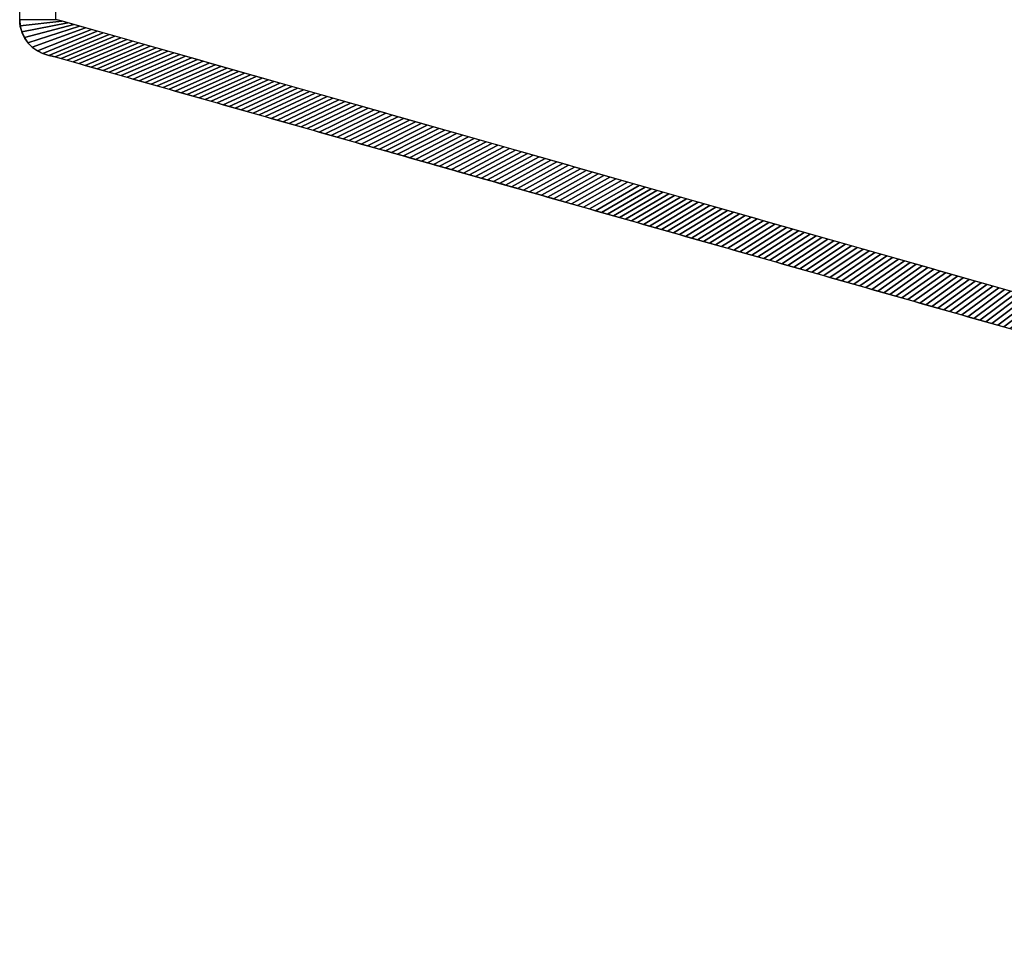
# Model space of a CAD drawing. Extents: x -10.1 to 12.5, y -12 to 12.1.
# Tile 1 of 12: x -10.1 to -3.7, y -12 to -5.9. Entities that reach past the tile are written whole.
import ezdxf

# ---------------------------------------------------------------- set-up
doc = ezdxf.new("R2010")
doc.units = 0
doc.header["$MEASUREMENT"] = 0
doc.layers.get('0').update_dxf_attribs({"linetype": 'CONTINUOUS'})

msp = doc.modelspace()

# ---------------------------------------------------------------- linework, layer by layer
for points, elevation in [([(-10.1297, -5.9068), (-10.1297, 6.0788, -0.376322), (-9.9241, 6.3133), (10.531, 12.1372), (11.2894, 12.1372, -0.32213), (11.4015, 12.0566), (12.4626, 7.79, -0.164351), (12.4624, 7.7142, 0.129248), (12.4625, -7.5414, -0.162918), (12.4626, -7.6172), (11.4021, -11.8829, -0.326191), (11.2894, -11.9652), (10.531, -11.9652), (-9.9241, -6.142, -0.376322), (-10.1297, -5.9076)], -13.2806), ([(-10.1297, -5.9068), (-10.1297, 6.0788, -0.376322), (-9.9241, 6.3133), (10.531, 12.1372), (11.2894, 12.1372, -0.32213), (11.4015, 12.0566), (12.4626, 7.79, -0.164351), (12.4624, 7.7142, 0.129248), (12.4625, -7.5414, -0.162918), (12.4626, -7.6172), (11.4021, -11.8829, -0.326191), (11.2894, -11.9652), (10.531, -11.9652), (-9.9241, -6.142, -0.376322), (-10.1297, -5.9076)], -13.2806), ([(-9.8935, -5.9068), (-9.8935, 6.0788, -0.376322), (-9.8933, 6.0791, 0.036591), (-9.8594, 6.0861), (10.564, 11.901), (11.1968, 11.901), (12.2284, 7.7529, 0.128876), (12.2284, -7.58), (11.1969, -11.729), (10.564, -11.729), (-9.8595, -5.9148, 0.036582), (-9.8933, -5.9078, -0.376322), (-9.8935, -5.9076)], -13.5168)]:
    msp.add_lwpolyline(points, format="xyb", dxfattribs=dict(elevation=elevation))
at = {"extrusion": (0, 0, -1)}
for points, elevation in [([(10.1297, -5.9068), (10.1297, 6.0788, 0.376322), (9.9241, 6.3133), (-10.531, 12.1372), (-11.2894, 12.1372, 0.32213), (-11.4015, 12.0566), (-12.4626, 7.79, 0.164351), (-12.4624, 7.7142, -0.129248), (-12.4625, -7.5414, 0.162918), (-12.4626, -7.6172), (-11.4021, -11.8829, 0.326191), (-11.2894, -11.9652), (-10.531, -11.9652), (9.9241, -6.142, 0.376322), (10.1297, -5.9076)], -11.4438), ([(9.8935, -5.9068), (9.8935, 6.0788, 0.376322), (9.8933, 6.0791, -0.036591), (9.8594, 6.0861), (-10.564, 11.901), (-11.1968, 11.901), (-12.2284, 7.7529, -0.128876), (-12.2284, -7.58), (-11.1969, -11.729), (-10.564, -11.729), (9.8595, -5.9148, -0.036582), (9.8933, -5.9078, 0.376322), (9.8935, -5.9076)], -11.68)]:
    msp.add_lwpolyline(points, format="xyb", dxfattribs=dict(at, elevation=elevation))
at = {"extrusion": (-0.273801, -0.961786, -1.83697e-16)}
for centre, radius in [((-4.9982, -11.5483, 8.6245), 0.6102), ((-4.9982, 9.7115, 8.6245), 0.6102), ((-4.9982, -11.5483, 8.6245), 0.2756), ((-4.9982, 9.7115, 8.6245), 0.2756)]:
    msp.add_circle(centre, radius, dxfattribs=at)

# ---------------------------------------------------------------- meshes
mesh = msp.add_polymesh((2, 9))
for k, corner in enumerate([(-9.5859, -5.9927, -13.5168), (-9.6243, -5.9818, -13.5168), (-9.6627, -5.9709, -13.5168), (-9.7011, -5.9599, -13.5168), (-9.7395, -5.949, -13.5168), (-9.7779, -5.9381, -13.5168), (-9.8163, -5.9271, -13.5168), (-9.8547, -5.9162, -13.5168), (-9.8935, -5.9076, -13.5168), (-9.9389, -6.1396, -13.2806), (-9.9779, -6.1284, -13.2806), (-10.0145, -6.1106, -13.2806), (-10.0474, -6.0868, -13.2806), (-10.0759, -6.0578, -13.2806), (-10.0989, -6.0243, -13.2806), (-10.1158, -5.9873, -13.2806), (-10.1262, -5.9481, -13.2806), (-10.1297, -5.9076, -13.2806)]):
    mesh.set_mesh_vertex(divmod(k, 9), corner)
mesh = msp.add_polymesh((2, 9))
for k, corner in enumerate([(-9.5859, -5.9927, 11.68), (-9.6243, -5.9818, 11.68), (-9.6627, -5.9709, 11.68), (-9.7011, -5.9599, 11.68), (-9.7395, -5.949, 11.68), (-9.7779, -5.9381, 11.68), (-9.8163, -5.9271, 11.68), (-9.8547, -5.9162, 11.68), (-9.8935, -5.9076, 11.68), (-9.9389, -6.1396, 11.4438), (-9.9779, -6.1284, 11.4438), (-10.0145, -6.1106, 11.4438), (-10.0474, -6.0868, 11.4438), (-10.0759, -6.0578, 11.4438), (-10.0989, -6.0243, 11.4438), (-10.1158, -5.9873, 11.4438), (-10.1262, -5.9481, 11.4438), (-10.1297, -5.9076, 11.4438)]):
    mesh.set_mesh_vertex(divmod(k, 9), corner)
mesh = msp.add_polymesh((2, 9))
for k, corner in enumerate([(-9.2787, -6.0802, -13.5168), (-9.3171, -6.0692, -13.5168), (-9.3555, -6.0583, -13.5168), (-9.3939, -6.0474, -13.5168), (-9.4323, -6.0364, -13.5168), (-9.4707, -6.0255, -13.5168), (-9.5091, -6.0146, -13.5168), (-9.5475, -6.0036, -13.5168), (-9.5859, -5.9927, -13.5168), (-9.6254, -6.2271, -13.2806), (-9.6645, -6.2159, -13.2806), (-9.7037, -6.2048, -13.2806), (-9.7428, -6.1936, -13.2806), (-9.7819, -6.1825, -13.2806), (-9.8211, -6.1714, -13.2806), (-9.8602, -6.1602, -13.2806), (-9.8993, -6.1491, -13.2806), (-9.9389, -6.1396, -13.2806)]):
    mesh.set_mesh_vertex(divmod(k, 9), corner)
mesh = msp.add_polymesh((2, 9))
for k, corner in enumerate([(-9.2787, -6.0802, 11.68), (-9.3171, -6.0692, 11.68), (-9.3555, -6.0583, 11.68), (-9.3939, -6.0474, 11.68), (-9.4323, -6.0364, 11.68), (-9.4707, -6.0255, 11.68), (-9.5091, -6.0146, 11.68), (-9.5475, -6.0036, 11.68), (-9.5859, -5.9927, 11.68), (-9.6254, -6.2271, 11.4438), (-9.6645, -6.2159, 11.4438), (-9.7037, -6.2048, 11.4438), (-9.7428, -6.1936, 11.4438), (-9.7819, -6.1825, 11.4438), (-9.8211, -6.1714, 11.4438), (-9.8602, -6.1602, 11.4438), (-9.8993, -6.1491, 11.4438), (-9.9389, -6.1396, 11.4438)]):
    mesh.set_mesh_vertex(divmod(k, 9), corner)
mesh = msp.add_polymesh((2, 9))
for k, corner in enumerate([(-8.9716, -6.1676, -13.5168), (-9.01, -6.1567, -13.5168), (-9.0484, -6.1457, -13.5168), (-9.0868, -6.1348, -13.5168), (-9.1252, -6.1239, -13.5168), (-9.1636, -6.113, -13.5168), (-9.202, -6.102, -13.5168), (-9.2404, -6.0911, -13.5168), (-9.2787, -6.0802, -13.5168), (-9.3123, -6.3162, -13.2806), (-9.3514, -6.3051, -13.2806), (-9.3905, -6.2939, -13.2806), (-9.4297, -6.2828, -13.2806), (-9.4688, -6.2716, -13.2806), (-9.508, -6.2605, -13.2806), (-9.5471, -6.2494, -13.2806), (-9.5862, -6.2382, -13.2806), (-9.6254, -6.2271, -13.2806)]):
    mesh.set_mesh_vertex(divmod(k, 9), corner)
mesh = msp.add_polymesh((2, 9))
for k, corner in enumerate([(-8.9716, -6.1676, 11.68), (-9.01, -6.1567, 11.68), (-9.0484, -6.1457, 11.68), (-9.0868, -6.1348, 11.68), (-9.1252, -6.1239, 11.68), (-9.1636, -6.113, 11.68), (-9.202, -6.102, 11.68), (-9.2404, -6.0911, 11.68), (-9.2787, -6.0802, 11.68), (-9.3123, -6.3162, 11.4438), (-9.3514, -6.3051, 11.4438), (-9.3905, -6.2939, 11.4438), (-9.4297, -6.2828, 11.4438), (-9.4688, -6.2716, 11.4438), (-9.508, -6.2605, 11.4438), (-9.5471, -6.2494, 11.4438), (-9.5862, -6.2382, 11.4438), (-9.6254, -6.2271, 11.4438)]):
    mesh.set_mesh_vertex(divmod(k, 9), corner)
mesh = msp.add_polymesh((2, 9))
for k, corner in enumerate([(-8.6644, -6.2551, -13.5168), (-8.7028, -6.2441, -13.5168), (-8.7412, -6.2332, -13.5168), (-8.7796, -6.2223, -13.5168), (-8.818, -6.2113, -13.5168), (-8.8564, -6.2004, -13.5168), (-8.8948, -6.1895, -13.5168), (-8.9332, -6.1785, -13.5168), (-8.9716, -6.1676, -13.5168), (-8.9992, -6.4053, -13.2806), (-9.0383, -6.3942, -13.2806), (-9.0774, -6.3831, -13.2806), (-9.1166, -6.3719, -13.2806), (-9.1557, -6.3608, -13.2806), (-9.1949, -6.3496, -13.2806), (-9.234, -6.3385, -13.2806), (-9.2731, -6.3273, -13.2806), (-9.3123, -6.3162, -13.2806)]):
    mesh.set_mesh_vertex(divmod(k, 9), corner)
mesh = msp.add_polymesh((2, 9))
for k, corner in enumerate([(-8.6644, -6.2551, 11.68), (-8.7028, -6.2441, 11.68), (-8.7412, -6.2332, 11.68), (-8.7796, -6.2223, 11.68), (-8.818, -6.2113, 11.68), (-8.8564, -6.2004, 11.68), (-8.8948, -6.1895, 11.68), (-8.9332, -6.1785, 11.68), (-8.9716, -6.1676, 11.68), (-8.9992, -6.4053, 11.4438), (-9.0383, -6.3942, 11.4438), (-9.0774, -6.3831, 11.4438), (-9.1166, -6.3719, 11.4438), (-9.1557, -6.3608, 11.4438), (-9.1949, -6.3496, 11.4438), (-9.234, -6.3385, 11.4438), (-9.2731, -6.3273, 11.4438), (-9.3123, -6.3162, 11.4438)]):
    mesh.set_mesh_vertex(divmod(k, 9), corner)
mesh = msp.add_polymesh((2, 9))
for k, corner in enumerate([(-8.3572, -6.3425, -13.5168), (-8.3956, -6.3316, -13.5168), (-8.434, -6.3206, -13.5168), (-8.4724, -6.3097, -13.5168), (-8.5108, -6.2988, -13.5168), (-8.5492, -6.2878, -13.5168), (-8.5876, -6.2769, -13.5168), (-8.626, -6.266, -13.5168), (-8.6644, -6.2551, -13.5168), (-8.6861, -6.4945, -13.2806), (-8.7252, -6.4833, -13.2806), (-8.7643, -6.4722, -13.2806), (-8.8035, -6.461, -13.2806), (-8.8426, -6.4499, -13.2806), (-8.8817, -6.4388, -13.2806), (-8.9209, -6.4276, -13.2806), (-8.96, -6.4165, -13.2806), (-8.9992, -6.4053, -13.2806)]):
    mesh.set_mesh_vertex(divmod(k, 9), corner)
mesh = msp.add_polymesh((2, 9))
for k, corner in enumerate([(-8.3572, -6.3425, 11.68), (-8.3956, -6.3316, 11.68), (-8.434, -6.3206, 11.68), (-8.4724, -6.3097, 11.68), (-8.5108, -6.2988, 11.68), (-8.5492, -6.2878, 11.68), (-8.5876, -6.2769, 11.68), (-8.626, -6.266, 11.68), (-8.6644, -6.2551, 11.68), (-8.6861, -6.4945, 11.4438), (-8.7252, -6.4833, 11.4438), (-8.7643, -6.4722, 11.4438), (-8.8035, -6.461, 11.4438), (-8.8426, -6.4499, 11.4438), (-8.8817, -6.4388, 11.4438), (-8.9209, -6.4276, 11.4438), (-8.96, -6.4165, 11.4438), (-8.9992, -6.4053, 11.4438)]):
    mesh.set_mesh_vertex(divmod(k, 9), corner)
mesh = msp.add_polymesh((2, 9))
for k, corner in enumerate([(-8.0501, -6.4299, -13.5168), (-8.0885, -6.419, -13.5168), (-8.1269, -6.4081, -13.5168), (-8.1653, -6.3971, -13.5168), (-8.2037, -6.3862, -13.5168), (-8.2421, -6.3753, -13.5168), (-8.2805, -6.3644, -13.5168), (-8.3188, -6.3534, -13.5168), (-8.3572, -6.3425, -13.5168), (-8.3729, -6.5836, -13.2806), (-8.4121, -6.5725, -13.2806), (-8.4512, -6.5613, -13.2806), (-8.4904, -6.5502, -13.2806), (-8.5295, -6.539, -13.2806), (-8.5686, -6.5279, -13.2806), (-8.6078, -6.5168, -13.2806), (-8.6469, -6.5056, -13.2806), (-8.6861, -6.4945, -13.2806)]):
    mesh.set_mesh_vertex(divmod(k, 9), corner)
mesh = msp.add_polymesh((2, 9))
for k, corner in enumerate([(-8.0501, -6.4299, 11.68), (-8.0885, -6.419, 11.68), (-8.1269, -6.4081, 11.68), (-8.1653, -6.3971, 11.68), (-8.2037, -6.3862, 11.68), (-8.2421, -6.3753, 11.68), (-8.2805, -6.3644, 11.68), (-8.3188, -6.3534, 11.68), (-8.3572, -6.3425, 11.68), (-8.3729, -6.5836, 11.4438), (-8.4121, -6.5725, 11.4438), (-8.4512, -6.5613, 11.4438), (-8.4904, -6.5502, 11.4438), (-8.5295, -6.539, 11.4438), (-8.5686, -6.5279, 11.4438), (-8.6078, -6.5168, 11.4438), (-8.6469, -6.5056, 11.4438), (-8.6861, -6.4945, 11.4438)]):
    mesh.set_mesh_vertex(divmod(k, 9), corner)
mesh = msp.add_polymesh((2, 9))
for k, corner in enumerate([(-7.7429, -6.5174, -13.5168), (-7.7813, -6.5065, -13.5168), (-7.8197, -6.4955, -13.5168), (-7.8581, -6.4846, -13.5168), (-7.8965, -6.4737, -13.5168), (-7.9349, -6.4627, -13.5168), (-7.9733, -6.4518, -13.5168), (-8.0117, -6.4409, -13.5168), (-8.0501, -6.4299, -13.5168), (-8.0598, -6.6727, -13.2806), (-8.099, -6.6616, -13.2806), (-8.1381, -6.6505, -13.2806), (-8.1773, -6.6393, -13.2806), (-8.2164, -6.6282, -13.2806), (-8.2555, -6.617, -13.2806), (-8.2947, -6.6059, -13.2806), (-8.3338, -6.5948, -13.2806), (-8.3729, -6.5836, -13.2806)]):
    mesh.set_mesh_vertex(divmod(k, 9), corner)
mesh = msp.add_polymesh((2, 9))
for k, corner in enumerate([(-7.7429, -6.5174, 11.68), (-7.7813, -6.5065, 11.68), (-7.8197, -6.4955, 11.68), (-7.8581, -6.4846, 11.68), (-7.8965, -6.4737, 11.68), (-7.9349, -6.4627, 11.68), (-7.9733, -6.4518, 11.68), (-8.0117, -6.4409, 11.68), (-8.0501, -6.4299, 11.68), (-8.0598, -6.6727, 11.4438), (-8.099, -6.6616, 11.4438), (-8.1381, -6.6505, 11.4438), (-8.1773, -6.6393, 11.4438), (-8.2164, -6.6282, 11.4438), (-8.2555, -6.617, 11.4438), (-8.2947, -6.6059, 11.4438), (-8.3338, -6.5948, 11.4438), (-8.3729, -6.5836, 11.4438)]):
    mesh.set_mesh_vertex(divmod(k, 9), corner)
mesh = msp.add_polymesh((2, 9))
for k, corner in enumerate([(-7.4357, -6.6048, -13.5168), (-7.4741, -6.5939, -13.5168), (-7.5125, -6.583, -13.5168), (-7.5509, -6.572, -13.5168), (-7.5893, -6.5611, -13.5168), (-7.6277, -6.5502, -13.5168), (-7.6661, -6.5392, -13.5168), (-7.7045, -6.5283, -13.5168), (-7.7429, -6.5174, -13.5168), (-7.7467, -6.7619, -13.2806), (-7.7859, -6.7507, -13.2806), (-7.825, -6.7396, -13.2806), (-7.8641, -6.7285, -13.2806), (-7.9033, -6.7173, -13.2806), (-7.9424, -6.7062, -13.2806), (-7.9816, -6.695, -13.2806), (-8.0207, -6.6839, -13.2806), (-8.0598, -6.6727, -13.2806)]):
    mesh.set_mesh_vertex(divmod(k, 9), corner)
mesh = msp.add_polymesh((2, 9))
for k, corner in enumerate([(-7.4357, -6.6048, 11.68), (-7.4741, -6.5939, 11.68), (-7.5125, -6.583, 11.68), (-7.5509, -6.572, 11.68), (-7.5893, -6.5611, 11.68), (-7.6277, -6.5502, 11.68), (-7.6661, -6.5392, 11.68), (-7.7045, -6.5283, 11.68), (-7.7429, -6.5174, 11.68), (-7.7467, -6.7619, 11.4438), (-7.7859, -6.7507, 11.4438), (-7.825, -6.7396, 11.4438), (-7.8641, -6.7285, 11.4438), (-7.9033, -6.7173, 11.4438), (-7.9424, -6.7062, 11.4438), (-7.9816, -6.695, 11.4438), (-8.0207, -6.6839, 11.4438), (-8.0598, -6.6727, 11.4438)]):
    mesh.set_mesh_vertex(divmod(k, 9), corner)
mesh = msp.add_polymesh((2, 9))
for k, corner in enumerate([(-7.1286, -6.6923, -13.5168), (-7.167, -6.6813, -13.5168), (-7.2054, -6.6704, -13.5168), (-7.2438, -6.6595, -13.5168), (-7.2822, -6.6486, -13.5168), (-7.3206, -6.6376, -13.5168), (-7.3589, -6.6267, -13.5168), (-7.3973, -6.6158, -13.5168), (-7.4357, -6.6048, -13.5168), (-7.4336, -6.851, -13.2806), (-7.4728, -6.8399, -13.2806), (-7.5119, -6.8287, -13.2806), (-7.551, -6.8176, -13.2806), (-7.5902, -6.8064, -13.2806), (-7.6293, -6.7953, -13.2806), (-7.6685, -6.7842, -13.2806), (-7.7076, -6.773, -13.2806), (-7.7467, -6.7619, -13.2806)]):
    mesh.set_mesh_vertex(divmod(k, 9), corner)
mesh = msp.add_polymesh((2, 9))
for k, corner in enumerate([(-7.1286, -6.6923, 11.68), (-7.167, -6.6813, 11.68), (-7.2054, -6.6704, 11.68), (-7.2438, -6.6595, 11.68), (-7.2822, -6.6486, 11.68), (-7.3206, -6.6376, 11.68), (-7.3589, -6.6267, 11.68), (-7.3973, -6.6158, 11.68), (-7.4357, -6.6048, 11.68), (-7.4336, -6.851, 11.4438), (-7.4728, -6.8399, 11.4438), (-7.5119, -6.8287, 11.4438), (-7.551, -6.8176, 11.4438), (-7.5902, -6.8064, 11.4438), (-7.6293, -6.7953, 11.4438), (-7.6685, -6.7842, 11.4438), (-7.7076, -6.773, 11.4438), (-7.7467, -6.7619, 11.4438)]):
    mesh.set_mesh_vertex(divmod(k, 9), corner)
mesh = msp.add_polymesh((2, 9))
for k, corner in enumerate([(-6.8214, -6.7797, -13.5168), (-6.8598, -6.7688, -13.5168), (-6.8982, -6.7579, -13.5168), (-6.9366, -6.7469, -13.5168), (-6.975, -6.736, -13.5168), (-7.0134, -6.7251, -13.5168), (-7.0518, -6.7141, -13.5168), (-7.0902, -6.7032, -13.5168), (-7.1286, -6.6923, -13.5168), (-7.1205, -6.9402, -13.2806), (-7.1596, -6.929, -13.2806), (-7.1988, -6.9179, -13.2806), (-7.2379, -6.9067, -13.2806), (-7.2771, -6.8956, -13.2806), (-7.3162, -6.8844, -13.2806), (-7.3553, -6.8733, -13.2806), (-7.3945, -6.8622, -13.2806), (-7.4336, -6.851, -13.2806)]):
    mesh.set_mesh_vertex(divmod(k, 9), corner)
mesh = msp.add_polymesh((2, 9))
for k, corner in enumerate([(-6.8214, -6.7797, 11.68), (-6.8598, -6.7688, 11.68), (-6.8982, -6.7579, 11.68), (-6.9366, -6.7469, 11.68), (-6.975, -6.736, 11.68), (-7.0134, -6.7251, 11.68), (-7.0518, -6.7141, 11.68), (-7.0902, -6.7032, 11.68), (-7.1286, -6.6923, 11.68), (-7.1205, -6.9402, 11.4438), (-7.1596, -6.929, 11.4438), (-7.1988, -6.9179, 11.4438), (-7.2379, -6.9067, 11.4438), (-7.2771, -6.8956, 11.4438), (-7.3162, -6.8844, 11.4438), (-7.3553, -6.8733, 11.4438), (-7.3945, -6.8622, 11.4438), (-7.4336, -6.851, 11.4438)]):
    mesh.set_mesh_vertex(divmod(k, 9), corner)
mesh = msp.add_polymesh((2, 9))
for k, corner in enumerate([(-6.5142, -6.8672, -13.5168), (-6.5526, -6.8562, -13.5168), (-6.591, -6.8453, -13.5168), (-6.6294, -6.8344, -13.5168), (-6.6678, -6.8234, -13.5168), (-6.7062, -6.8125, -13.5168), (-6.7446, -6.8016, -13.5168), (-6.783, -6.7906, -13.5168), (-6.8214, -6.7797, -13.5168), (-6.8074, -7.0293, -13.2806), (-6.8465, -7.0181, -13.2806), (-6.8857, -7.007, -13.2806), (-6.9248, -6.9959, -13.2806), (-6.964, -6.9847, -13.2806), (-7.0031, -6.9736, -13.2806), (-7.0422, -6.9624, -13.2806), (-7.0814, -6.9513, -13.2806), (-7.1205, -6.9402, -13.2806)]):
    mesh.set_mesh_vertex(divmod(k, 9), corner)
mesh = msp.add_polymesh((2, 9))
for k, corner in enumerate([(-6.5142, -6.8672, 11.68), (-6.5526, -6.8562, 11.68), (-6.591, -6.8453, 11.68), (-6.6294, -6.8344, 11.68), (-6.6678, -6.8234, 11.68), (-6.7062, -6.8125, 11.68), (-6.7446, -6.8016, 11.68), (-6.783, -6.7906, 11.68), (-6.8214, -6.7797, 11.68), (-6.8074, -7.0293, 11.4438), (-6.8465, -7.0181, 11.4438), (-6.8857, -7.007, 11.4438), (-6.9248, -6.9959, 11.4438), (-6.964, -6.9847, 11.4438), (-7.0031, -6.9736, 11.4438), (-7.0422, -6.9624, 11.4438), (-7.0814, -6.9513, 11.4438), (-7.1205, -6.9402, 11.4438)]):
    mesh.set_mesh_vertex(divmod(k, 9), corner)
mesh = msp.add_polymesh((2, 9))
for k, corner in enumerate([(-6.2071, -6.9546, -13.5168), (-6.2455, -6.9437, -13.5168), (-6.2839, -6.9327, -13.5168), (-6.3223, -6.9218, -13.5168), (-6.3607, -6.9109, -13.5168), (-6.399, -6.9, -13.5168), (-6.4374, -6.889, -13.5168), (-6.4758, -6.8781, -13.5168), (-6.5142, -6.8672, -13.5168), (-6.4943, -7.1184, -13.2806), (-6.5334, -7.1073, -13.2806), (-6.5726, -7.0961, -13.2806), (-6.6117, -7.085, -13.2806), (-6.6508, -7.0739, -13.2806), (-6.69, -7.0627, -13.2806), (-6.7291, -7.0516, -13.2806), (-6.7683, -7.0404, -13.2806), (-6.8074, -7.0293, -13.2806)]):
    mesh.set_mesh_vertex(divmod(k, 9), corner)
mesh = msp.add_polymesh((2, 9))
for k, corner in enumerate([(-6.2071, -6.9546, 11.68), (-6.2455, -6.9437, 11.68), (-6.2839, -6.9327, 11.68), (-6.3223, -6.9218, 11.68), (-6.3607, -6.9109, 11.68), (-6.399, -6.9, 11.68), (-6.4374, -6.889, 11.68), (-6.4758, -6.8781, 11.68), (-6.5142, -6.8672, 11.68), (-6.4943, -7.1184, 11.4438), (-6.5334, -7.1073, 11.4438), (-6.5726, -7.0961, 11.4438), (-6.6117, -7.085, 11.4438), (-6.6508, -7.0739, 11.4438), (-6.69, -7.0627, 11.4438), (-6.7291, -7.0516, 11.4438), (-6.7683, -7.0404, 11.4438), (-6.8074, -7.0293, 11.4438)]):
    mesh.set_mesh_vertex(divmod(k, 9), corner)
mesh = msp.add_polymesh((2, 9))
for k, corner in enumerate([(-5.8999, -7.0421, -13.5168), (-5.9383, -7.0311, -13.5168), (-5.9767, -7.0202, -13.5168), (-6.0151, -7.0093, -13.5168), (-6.0535, -6.9983, -13.5168), (-6.0919, -6.9874, -13.5168), (-6.1303, -6.9765, -13.5168), (-6.1687, -6.9655, -13.5168), (-6.2071, -6.9546, -13.5168), (-6.1812, -7.2076, -13.2806), (-6.2203, -7.1964, -13.2806), (-6.2595, -7.1853, -13.2806), (-6.2986, -7.1741, -13.2806), (-6.3377, -7.163, -13.2806), (-6.3769, -7.1519, -13.2806), (-6.416, -7.1407, -13.2806), (-6.4552, -7.1296, -13.2806), (-6.4943, -7.1184, -13.2806)]):
    mesh.set_mesh_vertex(divmod(k, 9), corner)
mesh = msp.add_polymesh((2, 9))
for k, corner in enumerate([(-5.8999, -7.0421, 11.68), (-5.9383, -7.0311, 11.68), (-5.9767, -7.0202, 11.68), (-6.0151, -7.0093, 11.68), (-6.0535, -6.9983, 11.68), (-6.0919, -6.9874, 11.68), (-6.1303, -6.9765, 11.68), (-6.1687, -6.9655, 11.68), (-6.2071, -6.9546, 11.68), (-6.1812, -7.2076, 11.4438), (-6.2203, -7.1964, 11.4438), (-6.2595, -7.1853, 11.4438), (-6.2986, -7.1741, 11.4438), (-6.3377, -7.163, 11.4438), (-6.3769, -7.1519, 11.4438), (-6.416, -7.1407, 11.4438), (-6.4552, -7.1296, 11.4438), (-6.4943, -7.1184, 11.4438)]):
    mesh.set_mesh_vertex(divmod(k, 9), corner)
mesh = msp.add_polymesh((2, 9))
for k, corner in enumerate([(-5.5927, -7.1295, -13.5168), (-5.6311, -7.1186, -13.5168), (-5.6695, -7.1076, -13.5168), (-5.7079, -7.0967, -13.5168), (-5.7463, -7.0858, -13.5168), (-5.7847, -7.0748, -13.5168), (-5.8231, -7.0639, -13.5168), (-5.8615, -7.053, -13.5168), (-5.8999, -7.0421, -13.5168), (-5.8681, -7.2967, -13.2806), (-5.9072, -7.2856, -13.2806), (-5.9464, -7.2744, -13.2806), (-5.9855, -7.2633, -13.2806), (-6.0246, -7.2521, -13.2806), (-6.0638, -7.241, -13.2806), (-6.1029, -7.2298, -13.2806), (-6.142, -7.2187, -13.2806), (-6.1812, -7.2076, -13.2806)]):
    mesh.set_mesh_vertex(divmod(k, 9), corner)
mesh = msp.add_polymesh((2, 9))
for k, corner in enumerate([(-5.5927, -7.1295, 11.68), (-5.6311, -7.1186, 11.68), (-5.6695, -7.1076, 11.68), (-5.7079, -7.0967, 11.68), (-5.7463, -7.0858, 11.68), (-5.7847, -7.0748, 11.68), (-5.8231, -7.0639, 11.68), (-5.8615, -7.053, 11.68), (-5.8999, -7.0421, 11.68), (-5.8681, -7.2967, 11.4438), (-5.9072, -7.2856, 11.4438), (-5.9464, -7.2744, 11.4438), (-5.9855, -7.2633, 11.4438), (-6.0246, -7.2521, 11.4438), (-6.0638, -7.241, 11.4438), (-6.1029, -7.2298, 11.4438), (-6.142, -7.2187, 11.4438), (-6.1812, -7.2076, 11.4438)]):
    mesh.set_mesh_vertex(divmod(k, 9), corner)
mesh = msp.add_polymesh((2, 9))
for k, corner in enumerate([(-5.2856, -7.2169, -13.5168), (-5.324, -7.206, -13.5168), (-5.3624, -7.1951, -13.5168), (-5.4008, -7.1841, -13.5168), (-5.4391, -7.1732, -13.5168), (-5.4775, -7.1623, -13.5168), (-5.5159, -7.1514, -13.5168), (-5.5543, -7.1404, -13.5168), (-5.5927, -7.1295, -13.5168), (-5.555, -7.3858, -13.2806), (-5.5941, -7.3747, -13.2806), (-5.6332, -7.3635, -13.2806), (-5.6724, -7.3524, -13.2806), (-5.7115, -7.3413, -13.2806), (-5.7507, -7.3301, -13.2806), (-5.7898, -7.319, -13.2806), (-5.8289, -7.3078, -13.2806), (-5.8681, -7.2967, -13.2806)]):
    mesh.set_mesh_vertex(divmod(k, 9), corner)
mesh = msp.add_polymesh((2, 9))
for k, corner in enumerate([(-5.2856, -7.2169, 11.68), (-5.324, -7.206, 11.68), (-5.3624, -7.1951, 11.68), (-5.4008, -7.1841, 11.68), (-5.4391, -7.1732, 11.68), (-5.4775, -7.1623, 11.68), (-5.5159, -7.1514, 11.68), (-5.5543, -7.1404, 11.68), (-5.5927, -7.1295, 11.68), (-5.555, -7.3858, 11.4438), (-5.5941, -7.3747, 11.4438), (-5.6332, -7.3635, 11.4438), (-5.6724, -7.3524, 11.4438), (-5.7115, -7.3413, 11.4438), (-5.7507, -7.3301, 11.4438), (-5.7898, -7.319, 11.4438), (-5.8289, -7.3078, 11.4438), (-5.8681, -7.2967, 11.4438)]):
    mesh.set_mesh_vertex(divmod(k, 9), corner)
mesh = msp.add_polymesh((2, 9))
for k, corner in enumerate([(-4.9784, -7.3044, -13.5168), (-5.0168, -7.2935, -13.5168), (-5.0552, -7.2825, -13.5168), (-5.0936, -7.2716, -13.5168), (-5.132, -7.2607, -13.5168), (-5.1704, -7.2497, -13.5168), (-5.2088, -7.2388, -13.5168), (-5.2472, -7.2279, -13.5168), (-5.2856, -7.2169, -13.5168), (-5.2419, -7.475, -13.2806), (-5.281, -7.4638, -13.2806), (-5.3201, -7.4527, -13.2806), (-5.3593, -7.4415, -13.2806), (-5.3984, -7.4304, -13.2806), (-5.4376, -7.4193, -13.2806), (-5.4767, -7.4081, -13.2806), (-5.5158, -7.397, -13.2806), (-5.555, -7.3858, -13.2806)]):
    mesh.set_mesh_vertex(divmod(k, 9), corner)
mesh = msp.add_polymesh((2, 9))
for k, corner in enumerate([(-4.9784, -7.3044, 11.68), (-5.0168, -7.2935, 11.68), (-5.0552, -7.2825, 11.68), (-5.0936, -7.2716, 11.68), (-5.132, -7.2607, 11.68), (-5.1704, -7.2497, 11.68), (-5.2088, -7.2388, 11.68), (-5.2472, -7.2279, 11.68), (-5.2856, -7.2169, 11.68), (-5.2419, -7.475, 11.4438), (-5.281, -7.4638, 11.4438), (-5.3201, -7.4527, 11.4438), (-5.3593, -7.4415, 11.4438), (-5.3984, -7.4304, 11.4438), (-5.4376, -7.4193, 11.4438), (-5.4767, -7.4081, 11.4438), (-5.5158, -7.397, 11.4438), (-5.555, -7.3858, 11.4438)]):
    mesh.set_mesh_vertex(divmod(k, 9), corner)
mesh = msp.add_polymesh((2, 9))
for k, corner in enumerate([(-4.6712, -7.3918, -13.5168), (-4.7096, -7.3809, -13.5168), (-4.748, -7.37, -13.5168), (-4.7864, -7.359, -13.5168), (-4.8248, -7.3481, -13.5168), (-4.8632, -7.3372, -13.5168), (-4.9016, -7.3262, -13.5168), (-4.94, -7.3153, -13.5168), (-4.9784, -7.3044, -13.5168), (-4.9288, -7.5641, -13.2806), (-4.9679, -7.553, -13.2806), (-5.007, -7.5418, -13.2806), (-5.0462, -7.5307, -13.2806), (-5.0853, -7.5195, -13.2806), (-5.1244, -7.5084, -13.2806), (-5.1636, -7.4973, -13.2806), (-5.2027, -7.4861, -13.2806), (-5.2419, -7.475, -13.2806)]):
    mesh.set_mesh_vertex(divmod(k, 9), corner)
mesh = msp.add_polymesh((2, 9))
for k, corner in enumerate([(-4.6712, -7.3918, 11.68), (-4.7096, -7.3809, 11.68), (-4.748, -7.37, 11.68), (-4.7864, -7.359, 11.68), (-4.8248, -7.3481, 11.68), (-4.8632, -7.3372, 11.68), (-4.9016, -7.3262, 11.68), (-4.94, -7.3153, 11.68), (-4.9784, -7.3044, 11.68), (-4.9288, -7.5641, 11.4438), (-4.9679, -7.553, 11.4438), (-5.007, -7.5418, 11.4438), (-5.0462, -7.5307, 11.4438), (-5.0853, -7.5195, 11.4438), (-5.1244, -7.5084, 11.4438), (-5.1636, -7.4973, 11.4438), (-5.2027, -7.4861, 11.4438), (-5.2419, -7.475, 11.4438)]):
    mesh.set_mesh_vertex(divmod(k, 9), corner)
mesh = msp.add_polymesh((2, 9))
for k, corner in enumerate([(-4.3641, -7.4793, -13.5168), (-4.4025, -7.4683, -13.5168), (-4.4409, -7.4574, -13.5168), (-4.4792, -7.4465, -13.5168), (-4.5176, -7.4356, -13.5168), (-4.556, -7.4246, -13.5168), (-4.5944, -7.4137, -13.5168), (-4.6328, -7.4028, -13.5168), (-4.6712, -7.3918, -13.5168), (-4.6156, -7.6532, -13.2806), (-4.6548, -7.6421, -13.2806), (-4.6939, -7.631, -13.2806), (-4.7331, -7.6198, -13.2806), (-4.7722, -7.6087, -13.2806), (-4.8113, -7.5975, -13.2806), (-4.8505, -7.5864, -13.2806), (-4.8896, -7.5752, -13.2806), (-4.9288, -7.5641, -13.2806)]):
    mesh.set_mesh_vertex(divmod(k, 9), corner)
mesh = msp.add_polymesh((2, 9))
for k, corner in enumerate([(-4.3641, -7.4793, 11.68), (-4.4025, -7.4683, 11.68), (-4.4409, -7.4574, 11.68), (-4.4792, -7.4465, 11.68), (-4.5176, -7.4356, 11.68), (-4.556, -7.4246, 11.68), (-4.5944, -7.4137, 11.68), (-4.6328, -7.4028, 11.68), (-4.6712, -7.3918, 11.68), (-4.6156, -7.6532, 11.4438), (-4.6548, -7.6421, 11.4438), (-4.6939, -7.631, 11.4438), (-4.7331, -7.6198, 11.4438), (-4.7722, -7.6087, 11.4438), (-4.8113, -7.5975, 11.4438), (-4.8505, -7.5864, 11.4438), (-4.8896, -7.5752, 11.4438), (-4.9288, -7.5641, 11.4438)]):
    mesh.set_mesh_vertex(divmod(k, 9), corner)
mesh = msp.add_polymesh((2, 9))
for k, corner in enumerate([(-4.0569, -7.5667, -13.5168), (-4.0953, -7.5558, -13.5168), (-4.1337, -7.5449, -13.5168), (-4.1721, -7.5339, -13.5168), (-4.2105, -7.523, -13.5168), (-4.2489, -7.5121, -13.5168), (-4.2873, -7.5011, -13.5168), (-4.3257, -7.4902, -13.5168), (-4.3641, -7.4793, -13.5168), (-4.3025, -7.7424, -13.2806), (-4.3417, -7.7312, -13.2806), (-4.3808, -7.7201, -13.2806), (-4.42, -7.7089, -13.2806), (-4.4591, -7.6978, -13.2806), (-4.4982, -7.6867, -13.2806), (-4.5374, -7.6755, -13.2806), (-4.5765, -7.6644, -13.2806), (-4.6156, -7.6532, -13.2806)]):
    mesh.set_mesh_vertex(divmod(k, 9), corner)
mesh = msp.add_polymesh((2, 9))
for k, corner in enumerate([(-4.0569, -7.5667, 11.68), (-4.0953, -7.5558, 11.68), (-4.1337, -7.5449, 11.68), (-4.1721, -7.5339, 11.68), (-4.2105, -7.523, 11.68), (-4.2489, -7.5121, 11.68), (-4.2873, -7.5011, 11.68), (-4.3257, -7.4902, 11.68), (-4.3641, -7.4793, 11.68), (-4.3025, -7.7424, 11.4438), (-4.3417, -7.7312, 11.4438), (-4.3808, -7.7201, 11.4438), (-4.42, -7.7089, 11.4438), (-4.4591, -7.6978, 11.4438), (-4.4982, -7.6867, 11.4438), (-4.5374, -7.6755, 11.4438), (-4.5765, -7.6644, 11.4438), (-4.6156, -7.6532, 11.4438)]):
    mesh.set_mesh_vertex(divmod(k, 9), corner)
mesh = msp.add_polymesh((2, 9))
for k, corner in enumerate([(-3.7497, -7.6542, -13.5168), (-3.7881, -7.6432, -13.5168), (-3.8265, -7.6323, -13.5168), (-3.8649, -7.6214, -13.5168), (-3.9033, -7.6104, -13.5168), (-3.9417, -7.5995, -13.5168), (-3.9801, -7.5886, -13.5168), (-4.0185, -7.5777, -13.5168), (-4.0569, -7.5667, -13.5168), (-3.9894, -7.8315, -13.2806), (-4.0286, -7.8204, -13.2806), (-4.0677, -7.8092, -13.2806), (-4.1068, -7.7981, -13.2806), (-4.146, -7.7869, -13.2806), (-4.1851, -7.7758, -13.2806), (-4.2243, -7.7647, -13.2806), (-4.2634, -7.7535, -13.2806), (-4.3025, -7.7424, -13.2806)]):
    mesh.set_mesh_vertex(divmod(k, 9), corner)
mesh = msp.add_polymesh((2, 9))
for k, corner in enumerate([(-3.7497, -7.6542, 11.68), (-3.7881, -7.6432, 11.68), (-3.8265, -7.6323, 11.68), (-3.8649, -7.6214, 11.68), (-3.9033, -7.6104, 11.68), (-3.9417, -7.5995, 11.68), (-3.9801, -7.5886, 11.68), (-4.0185, -7.5777, 11.68), (-4.0569, -7.5667, 11.68), (-3.9894, -7.8315, 11.4438), (-4.0286, -7.8204, 11.4438), (-4.0677, -7.8092, 11.4438), (-4.1068, -7.7981, 11.4438), (-4.146, -7.7869, 11.4438), (-4.1851, -7.7758, 11.4438), (-4.2243, -7.7647, 11.4438), (-4.2634, -7.7535, 11.4438), (-4.3025, -7.7424, 11.4438)]):
    mesh.set_mesh_vertex(divmod(k, 9), corner)
mesh = msp.add_polymesh((2, 9))
for k, corner in enumerate([(-3.4426, -7.7416, -13.5168), (-3.4809, -7.7307, -13.5168), (-3.5193, -7.7197, -13.5168), (-3.5577, -7.7088, -13.5168), (-3.5961, -7.6979, -13.5168), (-3.6345, -7.687, -13.5168), (-3.6729, -7.676, -13.5168), (-3.7113, -7.6651, -13.5168), (-3.7497, -7.6542, -13.5168), (-3.6763, -7.9206, -13.2806), (-3.7155, -7.9095, -13.2806), (-3.7546, -7.8984, -13.2806), (-3.7937, -7.8872, -13.2806), (-3.8329, -7.8761, -13.2806), (-3.872, -7.8649, -13.2806), (-3.9111, -7.8538, -13.2806), (-3.9503, -7.8427, -13.2806), (-3.9894, -7.8315, -13.2806)]):
    mesh.set_mesh_vertex(divmod(k, 9), corner)
mesh = msp.add_polymesh((2, 9))
for k, corner in enumerate([(-3.4426, -7.7416, 11.68), (-3.4809, -7.7307, 11.68), (-3.5193, -7.7197, 11.68), (-3.5577, -7.7088, 11.68), (-3.5961, -7.6979, 11.68), (-3.6345, -7.687, 11.68), (-3.6729, -7.676, 11.68), (-3.7113, -7.6651, 11.68), (-3.7497, -7.6542, 11.68), (-3.6763, -7.9206, 11.4438), (-3.7155, -7.9095, 11.4438), (-3.7546, -7.8984, 11.4438), (-3.7937, -7.8872, 11.4438), (-3.8329, -7.8761, 11.4438), (-3.872, -7.8649, 11.4438), (-3.9111, -7.8538, 11.4438), (-3.9503, -7.8427, 11.4438), (-3.9894, -7.8315, 11.4438)]):
    mesh.set_mesh_vertex(divmod(k, 9), corner)

doc.saveas('drawing.dxf')
